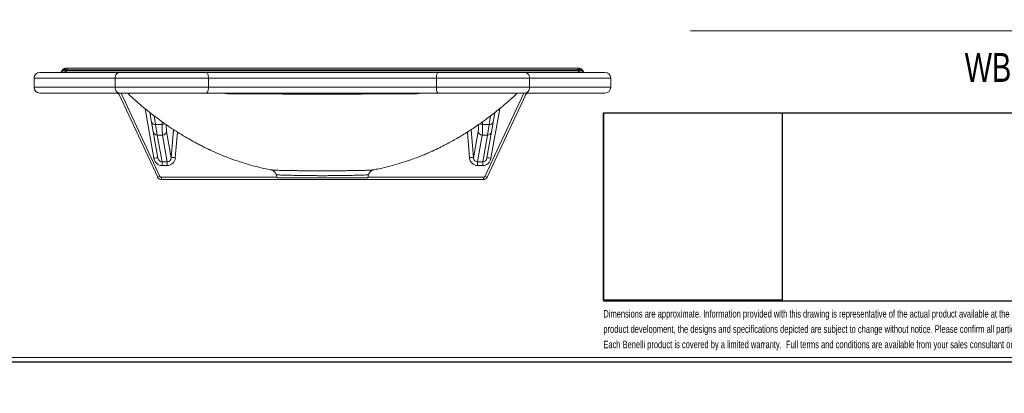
# Model space of a CAD drawing. Header units: millimetres. Extents: x 0 to 415, y 0 to 292.
# Tile 8 of 14: x 157 to 328, y 0 to 65. Entities that reach past the tile are written whole.
import ezdxf

# ---------------------------------------------------------------- set-up
doc = ezdxf.new("R2010")
doc.units = ezdxf.units.MM
for name, color, linetype in [('FORMAT', 179, 'Continuous'), ('LAYER_1', 179, 'Continuous'), ('SLD-0', 179, 'Continuous')]:
    doc.layers.add(name, color=color, linetype=linetype)
doc.styles.add('SLDTEXTSTYLE0', font='TXT', dxfattribs={"width": 0.75})
doc.styles.add('SLDTEXTSTYLE1', font='TXT', dxfattribs={"width": 0.96})
doc.dimstyles.new('SLDDIMSTYLE0', dxfattribs={"dimtxt": 3.5, "dimasz": 3.302, "dimexe": 0, "dimexo": 0.0625, "dimgap": 0.875, "dimtad": 1, "dimdec": 0, "dimlfac": 7, "dimrnd": 1e-09, "dimzin": 12, "dimdsep": 46, "dimtxsty": 'SLDTEXTSTYLE0', "dimblk1": 'NONE', "dimblk2": 'NONE', "dimsah": 1, "dimcen": 0, "dimadec": 0, "dimazin": 3, "dimtfac": 1, "dimtdec": 0, "dimtmove": 0, "dimatfit": 3, "dimldrblk": 'NONE', "dimfxl": 0, "dimfrac": 2, "dimtolj": 1, "dimtzin": 12, "dimarcsym": 0})

# ---------------------------------------------------------------- blocks, each defined once
blk = doc.blocks.new('BLOCK 3')
at = {"layer": 'FORMAT', "color": 179, "lineweight": 18}
for p, q in [((407.62, 51.8), (253.44, 51.8)), ((253.44, 51.8), (253.44, 19.17)), ((407.62, 19.17), (407.62, 51.8)), ((253.44, 19.17), (407.62, 19.17))]:
    blk.add_line(p, q, dxfattribs=at)
blk = doc.blocks.new('BLOCK 2')
at = {"layer": 'LAYER_1', "color": 179, "lineweight": 18}
for p, q in [((407.62, 51.8), (253.44, 51.8)), ((253.44, 51.8), (253.44, 19.17)), ((407.62, 19.17), (407.62, 51.8)), ((253.44, 19.17), (407.62, 19.17))]:
    blk.add_line(p, q, dxfattribs=at)
at = {"color": 7, "linetype": 'Continuous'}
blk.add_blockref('BLOCK 3', (0, 0), dxfattribs=at)
blk = doc.blocks.new('_D')
at = {"layer": 'FORMAT', "color": 179}
for q in [(280.41, 156.7), (266.64, 132.85)]:
    blk.add_line((275.05, 147.42), q, dxfattribs=at)
blk.add_solid([(275.05, 147.42), (272.96, 144.81), (273.84, 144.3)], dxfattribs=at)
at = {"layer": 'FORMAT', "color": 179, "char_height": 3.5, "attachment_point": 1, "rotation": 60, "style": 'SLDTEXTSTYLE1'}
for s, insert in [('75', (265.59, 139.55)), ('%%c', (262.12, 133.44))]:
    blk.add_mtext(s, dxfattribs=dict(at, insert=insert))
blk = doc.blocks.new('_None')
blk = doc.blocks.new('_D_3')
at = {"layer": 'FORMAT', "color": 179}
for q in [(276.09, 154.9), (288.82, 132.85)]:
    blk.add_line((279.38, 149.21), q, dxfattribs=at)
blk.add_solid([(279.38, 149.21), (280.59, 146.1), (281.47, 146.61)], dxfattribs=at)
at = {"layer": 'FORMAT', "color": 179, "char_height": 3.5, "attachment_point": 1, "rotation": 300, "style": 'SLDTEXTSTYLE1'}
for s, insert in [('%%c', (286.37, 145.52)), ('46', (289.93, 139.46))]:
    blk.add_mtext(s, dxfattribs=dict(at, insert=insert))

msp = doc.modelspace()

# ---------------------------------------------------------------- linework, layer by layer
at = {"layer": 'FORMAT', "color": 179, "lineweight": 18}
for p, q in [((273.4, 62.84), (397.91, 62.84)), ((258.37, 15.99), (258.37, 48.63)), ((258.37, 48.63), (412.55, 48.63)), ((412.55, 15.99), (258.37, 15.99))]:
    msp.add_line(p, q, dxfattribs=at)
at = {"layer": 'FORMAT'}
for p, q in [((258.26, 16.12), (258.26, 48.63)), ((258.26, 48.63), (289.26, 48.63)), ((258.37, 15.99), (258.37, 48.63)), ((258.37, 48.63), (335.46, 48.63)), ((289.26, 48.63), (289.26, 16.12)), ((289.26, 16.12), (258.26, 16.12)), ((335.46, 15.99), (258.37, 15.99)), ((2.96, 5.45), (415.28, 5.45))]:
    msp.add_line(p, q, dxfattribs=at)
at = {"layer": 'FORMAT', "lineweight": 18}
for p, q in [((258.26, 16.12), (258.26, 48.63)), ((258.26, 48.63), (289.26, 48.63)), ((258.37, 15.99), (258.37, 48.63)), ((258.37, 48.63), (335.46, 48.63)), ((289.26, 48.63), (289.26, 16.12)), ((289.26, 16.12), (258.26, 16.12)), ((335.46, 15.99), (258.37, 15.99))]:
    msp.add_line(p, q, dxfattribs=at)
at = {"layer": 'SLD-0', "color": 179, "linetype": 'Continuous', "lineweight": 18}
for p, q in [((160.54, 55.61), (174.42, 55.61)), ((164.95, 56.09), (164.96, 56.14)), ((164.96, 56.14), (164.98, 56.19)), ((164.98, 56.19), (164.99, 56.23)), ((164.99, 56.23), (165.01, 56.26)), ((165.01, 56.26), (165.03, 56.29)), ((165.03, 56.29), (165.04, 56.31)), ((165.04, 56.31), (165.06, 56.32)), ((165.06, 56.32), (165.08, 56.33)), ((165.22, 55.86), (253.85, 55.86)), ((165.26, 56.33), (165.26, 56.08)), ((165.26, 56.33), (253.81, 56.33)), ((253.81, 56.08), (165.26, 56.08)), ((173.6, 54.61), (173.62, 54.81)), ((173.62, 54.81), (173.66, 55)), ((173.66, 55), (173.74, 55.17)), ((173.74, 55.17), (173.84, 55.32)), ((173.84, 55.32), (173.97, 55.44)), ((173.97, 55.44), (174.11, 55.54)), ((174.11, 55.54), (174.26, 55.59)), ((174.26, 55.59), (174.42, 55.61)), ((174.42, 55.61), (189.46, 55.61)), ((189.52, 55.59), (189.46, 55.61)), ((189.46, 55.61), (229.61, 55.61)), ((189.58, 55.54), (189.52, 55.59)), ((189.63, 55.44), (189.58, 55.54)), ((189.68, 55.32), (189.63, 55.44)), ((189.72, 55.17), (189.68, 55.32)), ((189.75, 55), (189.72, 55.17)), ((189.77, 54.81), (189.75, 55)), ((189.77, 54.61), (189.77, 54.81)), ((229.3, 54.61), (229.31, 54.81)), ((229.31, 54.81), (229.32, 55)), ((229.32, 55), (229.35, 55.17)), ((229.35, 55.17), (229.39, 55.32)), ((229.39, 55.32), (229.44, 55.44)), ((229.44, 55.44), (229.49, 55.54)), ((229.49, 55.54), (229.55, 55.59)), ((229.55, 55.59), (229.61, 55.61)), ((229.61, 55.61), (244.65, 55.61)), ((244.81, 55.59), (244.65, 55.61)), ((244.65, 55.61), (258.54, 55.61)), ((244.96, 55.54), (244.81, 55.59)), ((245.11, 55.44), (244.96, 55.54)), ((245.23, 55.32), (245.11, 55.44)), ((245.33, 55.17), (245.23, 55.32)), ((245.41, 55), (245.33, 55.17)), ((245.45, 54.81), (245.41, 55)), ((245.47, 54.61), (245.45, 54.81)), ((253.81, 56.08), (253.81, 56.33)), ((253.99, 56.33), (254.01, 56.32)), ((254.01, 56.32), (254.03, 56.31)), ((254.03, 56.31), (254.05, 56.29)), ((254.05, 56.29), (254.07, 56.26)), ((254.07, 56.26), (254.08, 56.23)), ((254.08, 56.23), (254.1, 56.19)), ((254.1, 56.19), (254.11, 56.14)), ((254.11, 56.14), (254.12, 56.09)), ((159.54, 54.61), (159.54, 53.04)), ((189.77, 54.61), (173.6, 54.61)), ((173.6, 53.04), (173.6, 54.61)), ((173.62, 52.85), (173.6, 53.04)), ((173.6, 53.04), (189.77, 53.04)), ((189.77, 53.04), (189.77, 54.61)), ((229.3, 54.61), (189.77, 54.61)), ((189.77, 52.85), (189.77, 53.04)), ((189.77, 53.04), (229.3, 53.04)), ((245.47, 54.61), (229.3, 54.61)), ((229.3, 53.04), (229.3, 54.61)), ((229.31, 52.85), (229.3, 53.04)), ((229.3, 53.04), (245.47, 53.04)), ((245.45, 52.85), (245.47, 53.04)), ((245.47, 53.04), (245.47, 54.61)), ((259.54, 53.04), (259.54, 54.61)), ((174.42, 52.04), (160.54, 52.04)), ((173.66, 52.66), (173.62, 52.85)), ((173.74, 52.49), (173.66, 52.66)), ((173.84, 52.33), (173.74, 52.49)), ((173.97, 52.21), (173.84, 52.33)), ((174.11, 52.12), (173.97, 52.21)), ((174.26, 52.06), (174.11, 52.12)), ((174.42, 52.04), (174.26, 52.06)), ((180.97, 37.45), (174.28, 51.78)), ((189.46, 52.04), (174.42, 52.04)), ((189.46, 52.04), (189.52, 52.06)), ((229.61, 52.04), (189.46, 52.04)), ((189.52, 52.06), (189.58, 52.12)), ((189.58, 52.12), (189.63, 52.21)), ((189.63, 52.21), (189.68, 52.33)), ((189.68, 52.33), (189.72, 52.49)), ((189.72, 52.49), (189.75, 52.66)), ((189.75, 52.66), (189.77, 52.85)), ((229.32, 52.66), (229.31, 52.85)), ((229.35, 52.49), (229.32, 52.66)), ((229.39, 52.33), (229.35, 52.49)), ((229.44, 52.21), (229.39, 52.33)), ((229.49, 52.12), (229.44, 52.21)), ((229.55, 52.06), (229.49, 52.12)), ((229.61, 52.04), (229.55, 52.06)), ((244.65, 52.04), (229.61, 52.04)), ((244.79, 51.78), (238.11, 37.45)), ((244.65, 52.04), (244.81, 52.06)), ((258.54, 52.04), (244.65, 52.04)), ((244.81, 52.06), (244.96, 52.12)), ((244.96, 52.12), (245.11, 52.21)), ((245.11, 52.21), (245.23, 52.33)), ((245.23, 52.33), (245.33, 52.49)), ((245.33, 52.49), (245.41, 52.66)), ((245.41, 52.66), (245.45, 52.85)), ((179.92, 46.99), (179.62, 48.66)), ((239.45, 48.66), (239.15, 46.99)), ((180.21, 45.33), (179.92, 46.99)), ((180.62, 46.61), (181.76, 46.61)), ((180.62, 46.61), (180.91, 44.76)), ((237.31, 46.61), (238.45, 46.61)), ((238.16, 44.76), (238.45, 46.61)), ((239.15, 46.99), (238.86, 45.33)), ((181.01, 40.79), (180.21, 45.33)), ((181.82, 44.76), (180.91, 44.76)), ((180.91, 44.76), (181.74, 40.1)), ((182.63, 40.1), (181.82, 44.76)), ((182.53, 45.39), (183.32, 40.83)), ((235.75, 40.83), (236.55, 45.39)), ((237.25, 44.76), (236.44, 40.1)), ((238.16, 44.76), (237.25, 44.76)), ((237.34, 40.1), (238.16, 44.76)), ((238.86, 45.33), (238.06, 40.79)), ((181.74, 40.1), (182.63, 40.1)), ((181.74, 40.1), (181.74, 39.47)), ((182.63, 39.47), (181.74, 39.47)), ((182.63, 40.1), (182.63, 39.47)), ((236.44, 40.1), (237.34, 40.1)), ((236.44, 40.1), (236.44, 39.47)), ((237.34, 39.47), (236.44, 39.47)), ((237.34, 40.1), (237.34, 39.47)), ((201.52, 37.9), (201.68, 37.33)), ((217.39, 37.33), (217.55, 37.9)), ((181.61, 37.43), (181.61, 37.04)), ((237.46, 37.04), (181.61, 37.04)), ((201.68, 37.33), (209.54, 37.33)), ((209.54, 37.33), (217.39, 37.33)), ((237.46, 37.43), (237.46, 37.04)), ((6.62, 6.22), (413.04, 6.22))]:
    msp.add_line(p, q, dxfattribs=at)
at = {"layer": 'SLD-0', "color": 8, "linetype": 'Continuous', "lineweight": 18}
for p, q in [((164.26, 55.67), (164.24, 55.61)), ((164.32, 55.74), (164.26, 55.67)), ((164.42, 55.79), (164.32, 55.74)), ((164.54, 55.84), (164.42, 55.79)), ((164.69, 55.87), (164.54, 55.84)), ((164.85, 55.88), (164.69, 55.87)), ((165.04, 55.88), (164.85, 55.88)), ((165.22, 55.86), (165.04, 55.88)), ((254.04, 55.88), (253.85, 55.86)), ((254.22, 55.88), (254.04, 55.88)), ((254.39, 55.87), (254.22, 55.88)), ((254.53, 55.84), (254.39, 55.87)), ((254.66, 55.79), (254.53, 55.84)), ((254.75, 55.74), (254.66, 55.79)), ((254.81, 55.67), (254.75, 55.74)), ((254.83, 55.61), (254.81, 55.67)), ((173.6, 54.61), (159.54, 54.61)), ((159.54, 53.04), (173.6, 53.04)), ((259.54, 54.61), (245.47, 54.61)), ((245.47, 53.04), (259.54, 53.04)), ((174.62, 52.04), (181.35, 37.6)), ((193.16, 51.88), (192.11, 52.04)), ((226.88, 52.04), (225.91, 51.88)), ((237.72, 37.6), (244.45, 52.04)), ((180.31, 40.73), (178.79, 49.33)), ((180.36, 48.09), (180.62, 46.61)), ((238.45, 46.61), (238.71, 48.09)), ((240.28, 49.33), (238.76, 40.73)), ((181.76, 46.61), (181.77, 47.05)), ((237.3, 47.05), (237.31, 46.61)), ((183.32, 40.83), (183.72, 45.7)), ((184.39, 45.27), (184.03, 40.83)), ((235.04, 40.83), (234.68, 45.27)), ((235.35, 45.7), (235.75, 40.83)), ((181.61, 37.43), (201.65, 37.43)), ((217.42, 37.43), (237.46, 37.43))]:
    msp.add_line(p, q, dxfattribs=at)
at = {"layer": 'SLD-0', "color": 179, "linetype": 'Continuous', "lineweight": 18}
for centre, radius, start, end in [((160.54, 54.61), 1, 90, 180), ((258.54, 54.61), 1, 0, 90), ((160.54, 53.04), 1, 180, 270), ((258.54, 53.04), 1, 270, 0), ((174.22, 51.75), 0.0708, 32.3951, 86.3463), ((173.71, 51.33), 0.714, 25, 43.3376), ((245.36, 51.33), 0.714, 136.6624, 155), ((244.85, 51.75), 0.0708, 93.6537, 147.6049), ((180.49, 47.2), 0.606, 200.2723, 282.8399), ((238.59, 47.2), 0.606, 257.1601, 339.7277), ((180.9, 45.46), 0.697, 190.8161, 271.5506), ((181.82, 45.48), 0.715, 269.9855, 352.9997), ((237.25, 45.48), 0.715, 187.0003, 270.0145), ((238.18, 45.46), 0.697, 268.4494, 349.1839), ((180.84, 38.71), 2.09, 85.3003, 104.7382), ((183.68, 38.43), 2.43, 81.6096, 98.4149), ((235.39, 38.43), 2.43, 81.5851, 98.3904), ((238.23, 38.71), 2.09, 75.2618, 94.6997), ((180.71, 38.75), 1.32, 281.2734, 299.3499), ((181.61, 37.72), 0.286, 205, 270), ((237.46, 37.72), 0.286, 270, 335), ((238.36, 38.75), 1.32, 240.6501, 258.7266), ((181.61, 37.76), 0.714, 205, 270), ((237.46, 37.76), 0.714, 270, 335)]:
    msp.add_arc(centre, radius, start, end, dxfattribs=at)
at = {"layer": 'SLD-0', "color": 8, "linetype": 'Continuous', "lineweight": 18}
for centre, start, end in [((181.78, 47.51), 268.7307, 299.1338), ((237.29, 47.51), 240.741, 271.2744)]:
    msp.add_arc(centre, 0.9, start, end, dxfattribs=at)
at = {"layer": 'SLD-0', "color": 179, "linetype": 'Continuous', "lineweight": 18}
for centre, major_axis, ratio, start_param, end_param in [((238.11, -1.09), (0, 166.35), 0.466308, 1.219992, 1.221396), ((180.96, -1.09), (0, 166.35), 0.466308, 5.061789, 5.063193), ((182.48, 51.66), (0.56, 7.14), 0.062784, 2.361158, 2.884756), ((236.59, 51.66), (-0.56, 7.14), 0.062784, 3.398429, 3.922028), ((181.71, 40.98), (-0.21, 1.5), 0.942168, 1.606332, 3.0086), ((181.71, 40.92), (-0.123, 0.818), 0.863718, 1.5996, 3.001868), ((182.61, 40.92), (-0.122, 0.818), 0.863771, 3.003309, 4.471892), ((182.61, 40.98), (-0.21, 1.5), 0.942191, 3.009972, 4.478555), ((236.46, 40.98), (0.21, 1.5), 0.942191, 1.80463, 3.273213), ((236.46, 40.92), (0.122, 0.818), 0.863771, 1.811293, 3.279877), ((237.36, 40.92), (0.123, 0.818), 0.863718, 3.281317, 4.683585), ((237.36, 40.98), (0.21, 1.5), 0.942168, 3.274585, 4.676854)]:
    msp.add_ellipse(centre, major_axis=major_axis, ratio=ratio, start_param=start_param, end_param=end_param, dxfattribs=at)
at = {"layer": 'SLD-0', "color": 8, "linetype": 'Continuous', "lineweight": 18}
for centre, major_axis, ratio, start_param, end_param in [((175.01, 51.25), (-3.05, 6.42), 0.059898, 1.418694, 1.458874), ((244.07, 51.25), (3.05, 6.42), 0.059898, 4.824312, 4.864491), ((183.19, 51.6), (0.57, 6.43), 0.069658, 2.484445, 2.885917), ((235.89, 51.6), (-0.57, 6.43), 0.069658, 3.397268, 3.799031)]:
    msp.add_ellipse(centre, major_axis=major_axis, ratio=ratio, start_param=start_param, end_param=end_param, dxfattribs=at)
at = {"layer": 'SLD-0', "color": 179, "linetype": 'Continuous', "lineweight": 18}
for points, knots in [([(165.07, 56.32), (165.06, 56.32), (164.98, 56.33), (164.83, 56.3), (164.65, 56.22), (164.5, 56.11), (164.37, 55.97), (164.29, 55.8), (164.24, 55.67), (164.24, 55.6), (164.24, 55.59)], [0, 0, 0, 0, 0.027546, 0.191702, 0.349572, 0.507093, 0.659449, 0.815291, 0.970991, 1, 1, 1, 1]), ([(164.95, 56.09), (164.9, 56.09), (164.86, 56.09), (164.76, 56.07), (164.68, 56.06), (164.6, 56.03), (164.52, 55.99), (164.49, 55.97), (164.42, 55.93), (164.4, 55.9), (164.35, 55.85), (164.32, 55.82), (164.27, 55.73), (164.24, 55.66), (164.24, 55.59)], [0, 0, 0, 0, 0.125, 0.125, 0.25, 0.375, 0.375, 0.5, 0.5, 0.625, 0.625, 0.75, 0.75, 1, 1, 1, 1]), ([(165.22, 55.86), (165.2, 55.81), (165.17, 55.78), (165.09, 55.71), (165.05, 55.69), (164.97, 55.65), (164.93, 55.64), (164.85, 55.62), (164.81, 55.61), (164.76, 55.61)], [0, 0, 0, 0, 0.25, 0.25, 0.5, 0.5, 0.75, 0.75, 1, 1, 1, 1]), ([(254.31, 55.61), (254.27, 55.61), (254.22, 55.62), (254.14, 55.64), (254.1, 55.65), (254.02, 55.69), (253.98, 55.71), (253.91, 55.78), (253.87, 55.81), (253.85, 55.86)], [0, 0, 0, 0, 0.25, 0.25, 0.5, 0.5, 0.75, 0.75, 1, 1, 1, 1]), ([(254.83, 55.61), (254.82, 55.67), (254.8, 55.78), (254.71, 55.95), (254.58, 56.1), (254.42, 56.22), (254.24, 56.3), (254.09, 56.33), (254.01, 56.32), (253.99, 56.32)], [0, 0, 0, 0, 0.146567, 0.301566, 0.470843, 0.637443, 0.796244, 0.955812, 1, 1, 1, 1]), ([(254.84, 55.59), (254.83, 55.66), (254.8, 55.73), (254.75, 55.82), (254.73, 55.85), (254.68, 55.9), (254.65, 55.93), (254.59, 55.97), (254.55, 55.99), (254.48, 56.03), (254.4, 56.06), (254.31, 56.07), (254.22, 56.09), (254.17, 56.09), (254.12, 56.09)], [0, 0, 0, 0, 0.25, 0.25, 0.375, 0.375, 0.5, 0.5, 0.625, 0.625, 0.75, 0.875, 0.875, 1, 1, 1, 1]), ([(174.23, 51.82), (174.2, 51.85), (174.16, 51.88), (174.09, 51.93), (174.05, 51.96), (173.98, 51.99), (173.96, 52), (173.91, 52.01), (173.89, 52.02), (173.81, 52.03), (173.76, 52.04), (173.71, 52.04)], [0, 0, 0, 0, 0.25, 0.25, 0.5, 0.5, 0.625, 0.625, 0.75, 0.75, 1, 1, 1, 1]), ([(175.72, 52.04), (175.87, 51.9), (176.41, 51.37), (177.35, 50.54), (178.47, 49.58), (179.48, 48.77), (180.37, 48.08), (181.13, 47.51), (181.79, 47.02), (182.35, 46.63), (182.84, 46.29), (183.26, 46), (183.71, 45.7), (184.4, 45.25), (185.37, 44.65), (186.42, 44.04), (187.26, 43.58), (187.89, 43.24), (188.57, 42.89), (189.29, 42.53), (190.06, 42.16), (190.88, 41.79), (191.78, 41.4), (192.77, 41), (193.89, 40.58), (195.16, 40.13), (196.57, 39.69), (198.11, 39.27), (199.53, 38.93), (200.46, 38.77), (200.81, 38.71)], [0, 0, 0, 0, 0.020598, 0.07538, 0.125119, 0.169845, 0.207383, 0.240565, 0.269458, 0.294157, 0.314805, 0.337157, 0.3586, 0.379634, 0.434205, 0.486789, 0.509688, 0.533863, 0.559378, 0.586295, 0.614665, 0.644529, 0.67593, 0.710483, 0.75163, 0.797775, 0.848723, 0.904203, 0.963906, 1, 1, 1, 1]), ([(192.85, 52.02), (192.9, 52.02), (193.01, 52), (193.11, 51.93), (193.16, 51.88), (193.16, 51.88)], [0, 0, 0, 0, 0.447289, 0.987729, 1, 1, 1, 1]), ([(225.91, 51.88), (224.65, 51.88), (223.35, 51.88), (221.35, 51.88), (220.68, 51.88), (219.32, 51.88), (218.63, 51.88), (216.57, 51.87), (215.19, 51.87), (212.39, 51.87), (210.98, 51.87), (208.13, 51.87), (206.72, 51.87), (203.91, 51.87), (202.52, 51.87), (200.79, 51.88), (200.45, 51.88), (199.76, 51.88), (199.42, 51.88), (198.74, 51.88), (198.4, 51.88), (197.73, 51.88), (197.39, 51.88), (195.73, 51.88), (194.43, 51.88), (193.16, 51.88)], [0, 0, 0, 0, 0.125, 0.125, 0.1875, 0.1875, 0.25, 0.25, 0.375, 0.375, 0.5, 0.5, 0.625, 0.625, 0.75, 0.75, 0.78125, 0.78125, 0.8125, 0.8125, 0.84375, 0.84375, 0.875, 0.875, 1, 1, 1, 1]), ([(218.27, 38.71), (218.65, 38.78), (219.65, 38.96), (221.18, 39.33), (222.8, 39.78), (224.18, 40.22), (225.33, 40.63), (226.28, 40.99), (227.15, 41.34), (228.13, 41.76), (229.22, 42.25), (230.39, 42.83), (231.44, 43.37), (232.42, 43.92), (233.37, 44.46), (234.32, 45.03), (235.26, 45.63), (235.96, 46.11), (236.6, 46.54), (237.17, 46.95), (237.85, 47.44), (238.66, 48.04), (239.57, 48.75), (240.6, 49.58), (241.73, 50.54), (242.66, 51.37), (243.21, 51.9), (243.36, 52.04)], [0, 0, 0, 0, 0.040368, 0.103744, 0.162243, 0.215493, 0.253444, 0.287855, 0.31869, 0.346685, 0.3936, 0.436836, 0.476577, 0.513058, 0.552677, 0.593378, 0.635481, 0.679348, 0.700149, 0.725468, 0.755497, 0.790357, 0.830129, 0.874869, 0.924619, 0.979408, 1, 1, 1, 1]), ([(225.91, 51.88), (225.91, 51.88), (225.97, 51.94), (226.07, 52.01), (226.18, 52.02), (226.22, 52.03)], [0, 0, 0, 0, 0.01231, 0.663114, 1, 1, 1, 1]), ([(245.36, 52.04), (245.31, 52.04), (245.26, 52.03), (245.16, 52.01), (245.11, 52), (245.03, 51.96), (244.99, 51.93), (244.91, 51.88), (244.88, 51.85), (244.84, 51.82)], [0, 0, 0, 0, 0.25, 0.25, 0.5, 0.5, 0.75, 0.75, 1, 1, 1, 1]), ([(200.67, 38.72), (200.67, 38.72), (200.68, 38.72), (200.72, 38.71), (200.78, 38.69), (200.87, 38.66), (200.99, 38.6), (201.12, 38.52), (201.25, 38.4), (201.38, 38.25), (201.47, 38.08), (201.51, 37.96), (201.52, 37.9)], [0, 0, 0, 0, 0.06057, 0.16568, 0.256125, 0.342908, 0.432298, 0.534372, 0.648723, 0.770326, 0.896779, 1, 1, 1, 1]), ([(200.67, 38.72), (200.69, 38.71), (200.72, 38.71), (200.79, 38.7), (200.8, 38.7)], [0, 0, 0, 0, 0.777573, 1, 1, 1, 1]), ([(217.55, 37.9), (217.56, 37.93), (217.58, 38.03), (217.65, 38.17), (217.75, 38.32), (217.87, 38.45), (217.99, 38.55), (218.11, 38.61), (218.21, 38.66), (218.29, 38.69), (218.35, 38.71), (218.39, 38.72), (218.4, 38.72), (218.4, 38.72)], [0, 0, 0, 0, 0.0547943, 0.1767356, 0.2912109, 0.3984481, 0.4978299, 0.5880239, 0.6694494, 0.7476577, 0.8310071, 0.9267004, 1, 1, 1, 1]), ([(218.27, 38.7), (218.28, 38.7), (218.35, 38.71), (218.38, 38.71), (218.4, 38.72)], [0, 0, 0, 0, 0.227658, 1, 1, 1, 1])]:
    msp.add_open_spline(points, degree=3, knots=knots, dxfattribs=at)
for points in [[(165.26, 56.08), (165.16, 56.09), (165.05, 56.09), (164.95, 56.09)], [(165.08, 56.33), (165.14, 56.33), (165.2, 56.33), (165.26, 56.33)], [(253.81, 56.33), (253.87, 56.33), (253.93, 56.33), (253.99, 56.33)], [(254.12, 56.09), (254.02, 56.09), (253.92, 56.09), (253.81, 56.08)]]:
    msp.add_open_spline(points, degree=3, dxfattribs=at)
at = {"layer": 'SLD-0', "color": 8, "linetype": 'Continuous', "lineweight": 18}
for points, knots in [([(200.8, 38.7), (200.84, 38.7), (200.92, 38.69), (201.12, 38.68), (201.4, 38.66), (201.74, 38.65), (202.13, 38.64), (202.57, 38.63), (203.07, 38.62), (203.61, 38.61), (204.2, 38.6), (204.82, 38.59), (205.48, 38.58), (206.17, 38.57), (206.88, 38.56), (207.61, 38.56), (208.35, 38.55), (209.11, 38.55), (209.87, 38.55), (210.62, 38.55), (211.36, 38.56), (212.09, 38.56), (212.81, 38.57), (213.49, 38.58), (214.15, 38.59), (214.78, 38.6), (215.37, 38.61), (215.92, 38.62), (216.43, 38.63), (216.88, 38.64), (217.29, 38.65), (217.64, 38.66), (217.93, 38.68), (218.14, 38.69), (218.23, 38.7), (218.27, 38.7)], [0, 0, 0, 0, 0.022058, 0.052176, 0.082504, 0.113158, 0.14426, 0.174587, 0.205129, 0.236002, 0.267328, 0.29762, 0.328124, 0.3593, 0.390708, 0.421071, 0.451649, 0.482561, 0.51393, 0.54418, 0.574644, 0.605437, 0.636682, 0.666983, 0.697497, 0.728341, 0.759636, 0.789991, 0.820559, 0.851459, 0.882816, 0.913672, 0.944756, 0.976557, 1, 1, 1, 1]), ([(217.54, 37.9), (217.54, 37.9), (217.53, 37.89), (217.44, 37.88), (217.29, 37.86), (217.08, 37.84), (216.81, 37.83), (216.5, 37.82), (216.13, 37.8), (215.73, 37.8), (215.27, 37.79), (214.78, 37.77), (214.25, 37.76), (213.69, 37.75), (213.1, 37.74), (212.48, 37.73), (211.84, 37.73), (211.19, 37.72), (210.52, 37.72), (209.85, 37.71), (209.17, 37.71), (208.5, 37.72), (207.83, 37.72), (207.18, 37.73), (206.54, 37.73), (205.92, 37.74), (205.33, 37.75), (204.77, 37.77), (204.24, 37.78), (203.75, 37.79), (203.31, 37.8), (202.9, 37.81), (202.55, 37.82), (202.24, 37.83), (201.99, 37.84), (201.79, 37.86), (201.64, 37.87), (201.55, 37.89), (201.52, 37.9), (201.53, 37.9), (201.53, 37.9)], [0, 0, 0, 0, 0.025467, 0.054427, 0.081641, 0.109055, 0.136778, 0.164924, 0.191513, 0.218287, 0.24535, 0.272812, 0.299317, 0.326009, 0.352988, 0.38036, 0.406852, 0.433528, 0.460487, 0.487836, 0.514429, 0.541207, 0.568272, 0.595731, 0.622336, 0.649128, 0.676209, 0.703687, 0.73022, 0.756941, 0.783952, 0.81136, 0.837823, 0.864468, 0.891396, 0.91871, 0.94524, 0.971955, 0.998588, 1, 1, 1, 1])]:
    msp.add_open_spline(points, degree=3, knots=knots, dxfattribs=at)

# ---------------------------------------------------------------- block references
at = {"layer": 'FORMAT'}
msp.add_blockref('BLOCK 2', (4.93, -3.17), dxfattribs=at)

# ---------------------------------------------------------------- texts
at = {"layer": 'FORMAT', "insert": (320.93, 58.98), "char_height": 5, "attachment_point": 1, "style": 'SLDTEXTSTYLE0'}
msp.add_mtext('WBM-700', dxfattribs=at)
at = {"layer": 'LAYER_1', "color": 179, "char_height": 1.3, "attachment_point": 1, "style": 'SLDTEXTSTYLE0'}
for s, insert in [('Dimensions are approximate. Information provided with this drawing is representative of the actual product available at the time of production.  Due to our policy of continuous', (258.26, 14.43)), ('product development, the designs and specifications depicted are subject to change without notice. Please confirm all particulars with your sales consultant prior to purchase.', (258.26, 11.78)), ('Each Benelli product is covered by a limited warranty.  Full terms and conditions are available from your sales consultant or via our website.', (258.26, 9.12))]:
    msp.add_mtext(s, dxfattribs=dict(at, insert=insert))

# ---------------------------------------------------------------- dimensions: what is measured, and where the dimension line sits
at = {"layer": 'FORMAT', "color": 179}
for p1, picture, middle in [((1.34, 0.74), '_D', (269.14, 137.18)), ((0.82, 0.45), '_D_3', (286.32, 137.18))]:
    dim = msp.add_diameter_dim_2p(p1=p1, p2=(0, 0), dimstyle='SLDDIMSTYLE0', dxfattribs=at)
    dim.commit()
    dim.dimension.update_dxf_attribs({"geometry": picture, "text_midpoint": middle, "dimtype": 163})

doc.saveas('drawing.dxf')
